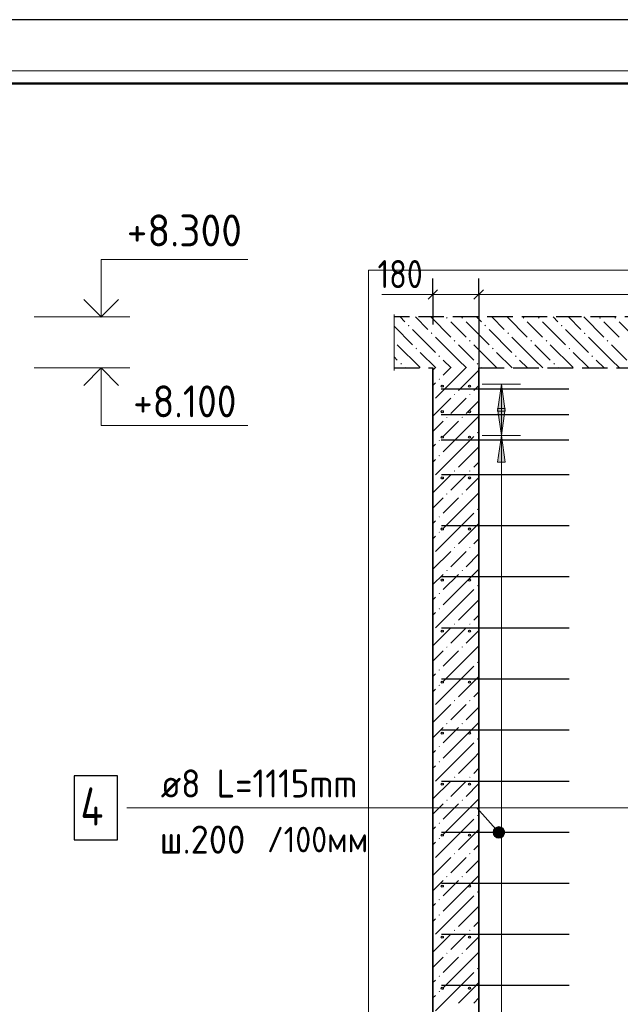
# Model space of a CAD drawing. Header units: millimetres. Extents: x 0 to 21000, y -5 to 14850.
# Tile 22 of 35: x 6693 to 9048, y 10991 to 14850. Entities that reach past the tile are written whole.
import ezdxf

# ---------------------------------------------------------------- set-up
doc = ezdxf.new("R2010")
doc.units = ezdxf.units.MM
doc.linetypes.add('______2', pattern=[135, 100, -35])
for name, color, linetype, lineweight in [('Standard', 7, 'Continuous', 25), ('Общий02', 7, 'Continuous', 18), ('Позиционная метка линия выноска', 7, 'Continuous', 13), ('Примечания', 7, 'Continuous', 13), ('Размерная линия_ общее', 7, 'Continuous', 13), ('Стена Хомут', 7, 'Continuous', 25)]:
    doc.layers.add(name, color=color, linetype=linetype, lineweight=lineweight)
doc.layers.add('ЖБ Перекрытие верхний уровень', color=7, linetype='Continuous', lineweight=25, true_color=0xe0e0ff)
doc.layers.add('ЖБ Стена верхний уровень', color=7, linetype='Continuous', lineweight=25, true_color=0x006e00)
doc.layers.add('Размерная выноска', color=7, linetype='Continuous')
doc.styles.add('ISOCPEUR', font='txt')

msp = doc.modelspace()

# ---------------------------------------------------------------- hatches: boundary and pattern name
at = {"layer": 'ЖБ Перекрытие верхний уровень', "linetype": 'Continuous', "lineweight": 18, "transparency": 33554687}
for points in [[(8364.6, 13681.3), (8367.8, 13684.6), (8371.1, 13681.3), (8367.8, 13678.1)], [(8424.6, 13681.3), (8427.8, 13684.6), (8431.1, 13681.3), (8427.8, 13678.1)], [(8664.6, 13681.3), (8667.8, 13684.6), (8671.1, 13681.3), (8667.8, 13678.1)], [(8724.6, 13681.3), (8727.8, 13684.6), (8731.1, 13681.3), (8727.8, 13678.1)], [(8964.6, 13681.3), (8967.8, 13684.6), (8971.1, 13681.3), (8967.8, 13678.1)], [(9024.6, 13681.3), (9027.8, 13684.6), (9031.1, 13681.3), (9027.8, 13678.1)], [(8214.6, 13651.3), (8217.8, 13654.6), (8221.1, 13651.3), (8217.8, 13648.1)], [(8304.6, 13621.3), (8307.8, 13624.6), (8311.1, 13621.3), (8307.8, 13618.1)], [(8514.6, 13651.3), (8517.8, 13654.6), (8521.1, 13651.3), (8517.8, 13648.1)], [(8604.6, 13621.3), (8607.8, 13624.6), (8611.1, 13621.3), (8607.8, 13618.1)], [(8814.6, 13651.3), (8817.8, 13654.6), (8821.1, 13651.3), (8817.8, 13648.1)], [(8904.6, 13621.3), (8907.8, 13624.6), (8911.1, 13621.3), (8907.8, 13618.1)], [(8160.9, 13591.5), (8161.1, 13591.3), (8160.9, 13591.2)], [(8394.6, 13591.3), (8397.8, 13594.6), (8401.1, 13591.3), (8397.8, 13588.1)], [(8454.6, 13591.3), (8457.8, 13594.6), (8461.1, 13591.3), (8457.8, 13588.1)], [(8694.6, 13591.3), (8697.8, 13594.6), (8701.1, 13591.3), (8697.8, 13588.1)], [(8754.6, 13591.3), (8757.8, 13594.6), (8761.1, 13591.3), (8757.8, 13588.1)], [(8994.6, 13591.3), (8997.8, 13594.6), (9001.1, 13591.3), (8997.8, 13588.1)], [(8244.6, 13561.3), (8247.8, 13564.6), (8251.1, 13561.3), (8247.8, 13558.1)], [(8544.6, 13561.3), (8547.8, 13564.6), (8551.1, 13561.3), (8547.8, 13558.1)], [(8844.6, 13561.3), (8847.8, 13564.6), (8851.1, 13561.3), (8847.8, 13558.1)], [(8334.6, 13531.3), (8337.8, 13534.6), (8341.1, 13531.3), (8337.8, 13528.1)], [(8634.6, 13531.3), (8637.8, 13534.6), (8641.1, 13531.3), (8637.8, 13528.1)], [(8934.6, 13531.3), (8937.8, 13534.6), (8941.1, 13531.3), (8937.8, 13528.1)], [(8184.6, 13501.3), (8187.8, 13504.6), (8191.1, 13501.3), (8187.8, 13498.1)], [(8484.6, 13501.3), (8487.8, 13504.6), (8491.1, 13501.3), (8487.8, 13498.1)], [(8784.6, 13501.3), (8787.8, 13504.6), (8791.1, 13501.3), (8787.8, 13498.1)]]:
    msp.add_hatch(color=7, dxfattribs=at).paths.add_polyline_path(points, flags=16)
at = {"layer": 'ЖБ Стена верхний уровень', "linetype": 'Continuous', "lineweight": 18, "transparency": 33554687}
for points in [[(8335.3, 13441.3), (8337.8, 13443.8), (8340.3, 13441.3), (8337.8, 13438.8)], [(8395.3, 13381.3), (8397.8, 13383.8), (8400.3, 13381.3), (8397.8, 13378.8)], [(8455.3, 13381.3), (8457.8, 13383.8), (8460.3, 13381.3), (8457.8, 13378.8)], [(8365.3, 13291.3), (8367.8, 13293.8), (8370.3, 13291.3), (8367.8, 13288.8)], [(8425.3, 13291.3), (8427.8, 13293.8), (8430.3, 13291.3), (8427.8, 13288.8)], [(8335.3, 13201.3), (8337.8, 13203.8), (8340.3, 13201.3), (8337.8, 13198.8)], [(8485.3, 13231.3), (8487.8, 13233.8), (8490.3, 13231.3), (8487.8, 13228.8)], [(8335.3, 13141.3), (8337.8, 13143.8), (8340.3, 13141.3), (8337.8, 13138.8)], [(8395.3, 13081.3), (8397.8, 13083.8), (8400.3, 13081.3), (8397.8, 13078.8)], [(8455.3, 13081.3), (8457.8, 13083.8), (8460.3, 13081.3), (8457.8, 13078.8)], [(8365.3, 12991.3), (8367.8, 12993.8), (8370.3, 12991.3), (8367.8, 12988.8)], [(8425.3, 12991.3), (8427.8, 12993.8), (8430.3, 12991.3), (8427.8, 12988.8)], [(8485.3, 12931.3), (8487.8, 12933.8), (8490.3, 12931.3), (8487.8, 12928.8)], [(8335.3, 12901.3), (8337.8, 12903.8), (8340.3, 12901.3), (8337.8, 12898.8)], [(8335.3, 12841.3), (8337.8, 12843.8), (8340.3, 12841.3), (8337.8, 12838.8)], [(8395.3, 12781.3), (8397.8, 12783.8), (8400.3, 12781.3), (8397.8, 12778.8)], [(8455.3, 12781.3), (8457.8, 12783.8), (8460.3, 12781.3), (8457.8, 12778.8)], [(8365.3, 12691.3), (8367.8, 12693.8), (8370.3, 12691.3), (8367.8, 12688.8)], [(8425.3, 12691.3), (8427.8, 12693.8), (8430.3, 12691.3), (8427.8, 12688.8)], [(8485.3, 12631.3), (8487.8, 12633.8), (8490.3, 12631.3), (8487.8, 12628.8)], [(8335.3, 12601.3), (8337.8, 12603.8), (8340.3, 12601.3), (8337.8, 12598.8)], [(8335.3, 12541.3), (8337.8, 12543.8), (8340.3, 12541.3), (8337.8, 12538.8)], [(8395.3, 12481.3), (8397.8, 12483.8), (8400.3, 12481.3), (8397.8, 12478.8)], [(8455.3, 12481.3), (8457.8, 12483.8), (8460.3, 12481.3), (8457.8, 12478.8)], [(8365.3, 12391.3), (8367.8, 12393.8), (8370.3, 12391.3), (8367.8, 12388.8)], [(8425.3, 12391.3), (8427.8, 12393.8), (8430.3, 12391.3), (8427.8, 12388.8)], [(8485.3, 12331.3), (8487.8, 12333.8), (8490.3, 12331.3), (8487.8, 12328.8)], [(8335.3, 12301.3), (8337.8, 12303.8), (8340.3, 12301.3), (8337.8, 12298.8)], [(8335.3, 12241.3), (8337.8, 12243.8), (8340.3, 12241.3), (8337.8, 12238.8)], [(8395.3, 12181.3), (8397.8, 12183.8), (8400.3, 12181.3), (8397.8, 12178.8)], [(8455.3, 12181.3), (8457.8, 12183.8), (8460.3, 12181.3), (8457.8, 12178.8)], [(8365.3, 12091.3), (8367.8, 12093.8), (8370.3, 12091.3), (8367.8, 12088.8)], [(8425.3, 12091.3), (8427.8, 12093.8), (8430.3, 12091.3), (8427.8, 12088.8)], [(8335.3, 12001.3), (8337.8, 12003.8), (8340.3, 12001.3), (8337.8, 11998.8)], [(8485.3, 12031.3), (8487.8, 12033.8), (8490.3, 12031.3), (8487.8, 12028.8)], [(8335.3, 11941.3), (8337.8, 11943.8), (8340.3, 11941.3), (8337.8, 11938.8)], [(8395.3, 11881.3), (8397.8, 11883.8), (8400.3, 11881.3), (8397.8, 11878.8)], [(8455.3, 11881.3), (8457.8, 11883.8), (8460.3, 11881.3), (8457.8, 11878.8)], [(8365.3, 11791.3), (8367.8, 11793.8), (8370.3, 11791.3), (8367.8, 11788.8)], [(8425.3, 11791.3), (8427.8, 11793.8), (8430.3, 11791.3), (8427.8, 11788.8)], [(8485.3, 11731.3), (8487.8, 11733.8), (8490.3, 11731.3), (8487.8, 11728.8)], [(8335.3, 11701.3), (8337.8, 11703.8), (8340.3, 11701.3), (8337.8, 11698.8)], [(8335.3, 11641.3), (8337.8, 11643.8), (8340.3, 11641.3), (8337.8, 11638.8)], [(8395.3, 11581.3), (8397.8, 11583.8), (8400.3, 11581.3), (8397.8, 11578.8)], [(8455.3, 11581.3), (8457.8, 11583.8), (8460.3, 11581.3), (8457.8, 11578.8)], [(8365.3, 11491.3), (8367.8, 11493.8), (8370.3, 11491.3), (8367.8, 11488.8)], [(8425.3, 11491.3), (8427.8, 11493.8), (8430.3, 11491.3), (8427.8, 11488.8)], [(8485.3, 11431.3), (8487.8, 11433.8), (8490.3, 11431.3), (8487.8, 11428.8)], [(8335.3, 11401.3), (8337.8, 11403.8), (8340.3, 11401.3), (8337.8, 11398.8)], [(8335.3, 11341.3), (8337.8, 11343.8), (8340.3, 11341.3), (8337.8, 11338.8)], [(8395.3, 11281.3), (8397.8, 11283.8), (8400.3, 11281.3), (8397.8, 11278.8)], [(8455.3, 11281.3), (8457.8, 11283.8), (8460.3, 11281.3), (8457.8, 11278.8)], [(8365.3, 11191.3), (8367.8, 11193.8), (8370.3, 11191.3), (8367.8, 11188.8)], [(8425.3, 11191.3), (8427.8, 11193.8), (8430.3, 11191.3), (8427.8, 11188.8)], [(8485.3, 11131.3), (8487.8, 11133.8), (8490.3, 11131.3), (8487.8, 11128.8)], [(8335.3, 11101.3), (8337.8, 11103.8), (8340.3, 11101.3), (8337.8, 11098.8)], [(8335.3, 11041.3), (8337.8, 11043.8), (8340.3, 11041.3), (8337.8, 11038.8)]]:
    msp.add_hatch(color=7, dxfattribs=at).paths.add_polyline_path(points, flags=16)
at = {"layer": 'Общий02', "linetype": 'Continuous', "lineweight": 13, "transparency": 33554687}
for points in [[(8596.6, 13316), (8581.6, 13421), (8566.6, 13316)], [(8596.6, 13116), (8581.6, 13221), (8566.6, 13116)]]:
    msp.add_hatch(color=7, dxfattribs=at).paths.add_polyline_path(points)
msp.add_hatch(color=7, dxfattribs=at).paths.add_polyline_path([(8596.6, 13326), (8581.6, 13221), (8566.6, 13326)], flags=16)
at = {"layer": 'Позиционная метка линия выноска', "linetype": 'Continuous', "lineweight": 13, "transparency": 33554687}
for points in [[(8567.2, 11687), (8550.5, 11671.9), (8549.9, 11660.4)], [(8567.2, 11687), (8549.9, 11660.4), (8578.6, 11686.4)], [(8578.6, 11686.4), (8549.9, 11660.4), (8555.1, 11650)], [(8550.5, 11671.9), (8567.2, 11687), (8556.7, 11681.8)], [(8578.6, 11686.4), (8555.1, 11650), (8588.5, 11680.1)], [(8588.5, 11680.1), (8555.1, 11650), (8565, 11643.7)], [(8588.5, 11680.1), (8565, 11643.7), (8593.7, 11669.6)], [(8593.7, 11669.6), (8565, 11643.7), (8576.4, 11643.1)], [(8593.7, 11669.6), (8576.4, 11643.1), (8593.1, 11658.2)], [(8593.1, 11658.2), (8576.4, 11643.1), (8586.9, 11648.3)]]:
    msp.add_hatch(color=7, dxfattribs=at).paths.add_polyline_path(points)

# ---------------------------------------------------------------- linework, layer by layer
at = {"layer": 'Standard', "color": 7, "linetype": 'Continuous', "lineweight": 13, "transparency": 33554687}
for p, q in [((7124.3, 13685), (6749.3, 13685)), ((7124.3, 13485), (6749.3, 13485))]:
    msp.add_line(p, q, dxfattribs=at)
at = {"layer": 'Standard', "color": 7, "linetype": 'Continuous', "lineweight": 25, "transparency": 33554687}
msp.add_lwpolyline([(0, 0), (21000, 0), (21000, 14850), (0, 14850), (0, 0)], close=True, dxfattribs=at)
at = {"layer": 'Standard', "color": 220, "linetype": 'Continuous', "lineweight": 13, "transparency": 33554687}
msp.add_lwpolyline([(21000, 14650), (0, 14650), (0, -5)], dxfattribs=at)
at = {"layer": 'Standard', "color": 7, "linetype": 'Continuous', "lineweight": 50, "transparency": 33554687}
msp.add_lwpolyline([(1000, 14600), (20750, 14600), (20750, 250), (1000, 250), (1000, 14600)], close=True, dxfattribs=at)
at = {"layer": 'Standard', "color": 7, "linetype": 'Continuous', "lineweight": 13, "transparency": 33554687}
for points in [[(7011.8, 13685), (7011.8, 13910), (7587.5, 13910)], [(7011.8, 13485), (7011.8, 13260), (7587.5, 13260)]]:
    msp.add_lwpolyline(points, dxfattribs=at)
at = {"layer": 'Standard', "color": 254, "linetype": 'Continuous', "lineweight": 13, "true_color": 0xc4c4ff, "transparency": 33554687}
msp.add_lwpolyline([(8060.9, 947), (10750.9, 947), (10750.9, 13869), (8060.9, 13869), (8060.9, 947)], dxfattribs=at)
at = {"layer": 'Standard', "color": 7, "linetype": 'Continuous', "lineweight": 35, "transparency": 33554687}
for points in [[(6943.7, 13753.1), (7011.8, 13685), (7079.9, 13753.1)], [(6943.7, 13417), (7011.8, 13485), (7079.9, 13417)]]:
    msp.add_lwpolyline(points, dxfattribs=at)
at = {"layer": 'ЖБ Перекрытие верхний уровень', "color": 7, "linetype": '______2', "lineweight": 25, "transparency": 33554687}
for p, q in [((10650.9, 13685), (8160.9, 13685)), ((8160.9, 13485), (8312.6, 13485)), ((8492.6, 13485), (10262.6, 13485))]:
    msp.add_line(p, q, dxfattribs=at)
at = {"layer": 'ЖБ Перекрытие верхний уровень', "color": 9, "linetype": 'Continuous', "lineweight": 18, "true_color": 0xc7c7c7, "transparency": 33554687}
for p, q in [((8184.1, 13685), (8202.8, 13666.3)), ((8244.1, 13685), (8292.8, 13636.3)), ((8304.1, 13685), (8382.8, 13606.3)), ((8412.8, 13636.3), (8382.8, 13666.3)), ((8442.8, 13666.3), (8532.8, 13576.3)), ((8484.1, 13685), (8502.8, 13666.3)), ((8544.1, 13685), (8592.8, 13636.3)), ((8604.1, 13685), (8682.8, 13606.3)), ((8712.8, 13636.3), (8682.8, 13666.3)), ((8742.8, 13666.3), (8832.8, 13576.3)), ((8784.1, 13685), (8802.8, 13666.3)), ((8844.1, 13685), (8892.8, 13636.3)), ((8904.1, 13685), (8982.8, 13606.3)), ((9012.8, 13636.3), (8982.8, 13666.3)), ((9042.8, 13666.3), (9132.8, 13576.3)), ((8160.9, 13648.3), (8232.8, 13576.3)), ((8232.8, 13636.3), (8322.8, 13546.3)), ((8442.8, 13606.3), (8412.8, 13636.3)), ((8532.8, 13636.3), (8622.8, 13546.3)), ((8742.8, 13606.3), (8712.8, 13636.3)), ((8832.8, 13636.3), (8922.8, 13546.3)), ((9042.8, 13606.3), (9012.8, 13636.3)), ((8412.8, 13516.3), (8322.8, 13606.3)), ((8712.8, 13516.3), (8622.8, 13606.3)), ((9012.8, 13516.3), (8922.8, 13606.3)), ((8172.8, 13576.3), (8262.8, 13486.3)), ((8324.1, 13485), (8262.8, 13546.3)), ((8412.8, 13576.3), (8472.8, 13516.3)), ((8472.8, 13576.3), (8562.8, 13486.3)), ((8624.1, 13485), (8562.8, 13546.3)), ((8712.8, 13576.3), (8772.8, 13516.3)), ((8772.8, 13576.3), (8862.8, 13486.3)), ((8924.1, 13485), (8862.8, 13546.3)), ((9012.8, 13576.3), (9072.8, 13516.3)), ((8160.9, 13528.3), (8172.8, 13516.3)), ((8352.8, 13516.3), (8384.1, 13485)), ((8412.8, 13516.3), (8444.1, 13485)), ((8652.8, 13516.3), (8684.1, 13485)), ((8712.8, 13516.3), (8744.1, 13485)), ((8952.8, 13516.3), (8984.1, 13485)), ((9012.8, 13516.3), (9044.1, 13485)), ((8204.1, 13485), (8202.8, 13486.3)), ((8504.1, 13485), (8502.8, 13486.3)), ((8804.1, 13485), (8802.8, 13486.3))]:
    msp.add_line(p, q, dxfattribs=at)
at = {"layer": 'ЖБ Стена верхний уровень', "color": 251, "linetype": 'Continuous', "lineweight": 18, "true_color": 0x494949, "transparency": 33554687}
for p, q in [((8312.6, 13476.1), (8321.5, 13485)), ((8381.5, 13485), (8352.8, 13456.3)), ((8441.5, 13485), (8412.8, 13456.3)), ((8472.8, 13456.3), (8492.6, 13476.2)), ((8412.8, 13456.3), (8322.8, 13366.3)), ((8472.8, 13456.3), (8412.8, 13396.3)), ((8322.8, 13426.3), (8312.6, 13416.1)), ((8492.6, 13416.1), (8472.8, 13396.3)), ((8382.8, 13366.3), (8312.6, 13296.1)), ((8412.8, 13336.3), (8442.8, 13366.3)), ((8492.6, 13356.1), (8442.8, 13306.3)), ((8382.8, 13306.3), (8412.8, 13336.3)), ((8352.8, 13276.3), (8312.6, 13236.2)), ((8412.8, 13276.3), (8352.8, 13216.3)), ((8412.8, 13216.3), (8492.6, 13296.2)), ((8412.8, 13216.3), (8352.8, 13156.3)), ((8472.8, 13216.3), (8412.8, 13156.3)), ((8312.6, 13176.1), (8322.8, 13186.3)), ((8472.8, 13156.3), (8492.6, 13176.2)), ((8322.8, 13126.3), (8312.6, 13116.1)), ((8412.8, 13156.3), (8322.8, 13066.3)), ((8472.8, 13156.3), (8412.8, 13096.3)), ((8492.6, 13116.1), (8472.8, 13096.3)), ((8382.8, 13066.3), (8312.6, 12996.1)), ((8412.8, 13036.3), (8442.8, 13066.3)), ((8492.6, 13056.1), (8442.8, 13006.3)), ((8382.8, 13006.3), (8412.8, 13036.3)), ((8352.8, 12976.3), (8312.6, 12936.2)), ((8412.8, 12976.3), (8352.8, 12916.3)), ((8412.8, 12916.3), (8492.6, 12996.2)), ((8412.8, 12916.3), (8352.8, 12856.3)), ((8472.8, 12916.3), (8412.8, 12856.3)), ((8312.6, 12876.1), (8322.8, 12886.3)), ((8412.8, 12856.3), (8322.8, 12766.3)), ((8472.8, 12856.3), (8412.8, 12796.3)), ((8472.8, 12856.3), (8492.6, 12876.2)), ((8322.8, 12826.3), (8312.6, 12816.1)), ((8492.6, 12816.1), (8472.8, 12796.3)), ((8382.8, 12766.3), (8312.6, 12696.1)), ((8382.8, 12706.3), (8412.8, 12736.3)), ((8412.8, 12736.3), (8442.8, 12766.3)), ((8492.6, 12756.1), (8442.8, 12706.3)), ((8412.8, 12616.3), (8492.6, 12696.2)), ((8352.8, 12676.3), (8312.6, 12636.2)), ((8412.8, 12676.3), (8352.8, 12616.3)), ((8312.6, 12576.1), (8322.8, 12586.3)), ((8412.8, 12616.3), (8352.8, 12556.3)), ((8472.8, 12616.3), (8412.8, 12556.3)), ((8412.8, 12556.3), (8322.8, 12466.3)), ((8472.8, 12556.3), (8412.8, 12496.3)), ((8472.8, 12556.3), (8492.6, 12576.2)), ((8322.8, 12526.3), (8312.6, 12516.1)), ((8492.6, 12516.1), (8472.8, 12496.3)), ((8382.8, 12466.3), (8312.6, 12396.1)), ((8412.8, 12436.3), (8442.8, 12466.3)), ((8382.8, 12406.3), (8412.8, 12436.3)), ((8492.6, 12456.1), (8442.8, 12406.3)), ((8412.8, 12316.3), (8492.6, 12396.2)), ((8352.8, 12376.3), (8312.6, 12336.2)), ((8412.8, 12376.3), (8352.8, 12316.3)), ((8412.8, 12316.3), (8352.8, 12256.3)), ((8472.8, 12316.3), (8412.8, 12256.3)), ((8312.6, 12276.1), (8322.8, 12286.3)), ((8472.8, 12256.3), (8492.6, 12276.2)), ((8412.8, 12256.3), (8322.8, 12166.3)), ((8472.8, 12256.3), (8412.8, 12196.3)), ((8322.8, 12226.3), (8312.6, 12216.1)), ((8492.6, 12216.1), (8472.8, 12196.3)), ((8382.8, 12166.3), (8312.6, 12096.1)), ((8412.8, 12136.3), (8442.8, 12166.3)), ((8492.6, 12156.1), (8442.8, 12106.3)), ((8382.8, 12106.3), (8412.8, 12136.3)), ((8412.8, 12016.3), (8492.6, 12096.2)), ((8352.8, 12076.3), (8312.6, 12036.2)), ((8412.8, 12076.3), (8352.8, 12016.3)), ((8412.8, 12016.3), (8352.8, 11956.3)), ((8472.8, 12016.3), (8412.8, 11956.3)), ((8312.6, 11976.1), (8322.8, 11986.3)), ((8472.8, 11956.3), (8492.6, 11976.2)), ((8322.8, 11926.3), (8312.6, 11916.1)), ((8412.8, 11956.3), (8322.8, 11866.3)), ((8472.8, 11956.3), (8412.8, 11896.3)), ((8492.6, 11916.1), (8472.8, 11896.3)), ((8382.8, 11866.3), (8312.6, 11796.1)), ((8412.8, 11836.3), (8442.8, 11866.3)), ((8492.6, 11856.1), (8442.8, 11806.3)), ((8382.8, 11806.3), (8412.8, 11836.3)), ((8352.8, 11776.3), (8312.6, 11736.2)), ((8412.8, 11776.3), (8352.8, 11716.3)), ((8412.8, 11716.3), (8492.6, 11796.2)), ((8412.8, 11716.3), (8352.8, 11656.3)), ((8472.8, 11716.3), (8412.8, 11656.3)), ((8312.6, 11676.1), (8322.8, 11686.3)), ((8412.8, 11656.3), (8322.8, 11566.3)), ((8472.8, 11656.3), (8412.8, 11596.3)), ((8472.8, 11656.3), (8492.6, 11676.2)), ((8322.8, 11626.3), (8312.6, 11616.1)), ((8492.6, 11616.1), (8472.8, 11596.3)), ((8382.8, 11566.3), (8312.6, 11496.1)), ((8412.8, 11536.3), (8442.8, 11566.3)), ((8492.6, 11556.1), (8442.8, 11506.3)), ((8382.8, 11506.3), (8412.8, 11536.3)), ((8352.8, 11476.3), (8312.6, 11436.2)), ((8412.8, 11476.3), (8352.8, 11416.3)), ((8412.8, 11416.3), (8492.6, 11496.2)), ((8312.6, 11376.1), (8322.8, 11386.3)), ((8412.8, 11416.3), (8352.8, 11356.3)), ((8472.8, 11416.3), (8412.8, 11356.3)), ((8412.8, 11356.3), (8322.8, 11266.3)), ((8472.8, 11356.3), (8412.8, 11296.3)), ((8472.8, 11356.3), (8492.6, 11376.2)), ((8322.8, 11326.3), (8312.6, 11316.1)), ((8492.6, 11316.1), (8472.8, 11296.3)), ((8382.8, 11266.3), (8312.6, 11196.1)), ((8382.8, 11206.3), (8412.8, 11236.3)), ((8412.8, 11236.3), (8442.8, 11266.3)), ((8492.6, 11256.1), (8442.8, 11206.3)), ((8412.8, 11116.3), (8492.6, 11196.2)), ((8352.8, 11176.3), (8312.6, 11136.1)), ((8412.8, 11176.3), (8352.8, 11116.3)), ((8412.8, 11116.3), (8352.8, 11056.3)), ((8472.8, 11116.3), (8412.8, 11056.3)), ((8312.6, 11076.1), (8322.8, 11086.3)), ((8472.8, 11056.3), (8492.6, 11076.2)), ((8412.8, 11056.3), (8322.8, 10966.3)), ((8472.8, 11056.3), (8412.8, 10996.3)), ((8322.8, 11026.3), (8312.6, 11016.1)), ((8492.6, 11016.1), (8472.8, 10996.3))]:
    msp.add_line(p, q, dxfattribs=at)
at = {"layer": 'ЖБ Стена верхний уровень', "color": 7, "linetype": 'Continuous', "lineweight": 35, "transparency": 33554687}
for p, q in [((8312.6, 13485), (8312.6, 9485)), ((8492.6, 9485), (8492.6, 13485))]:
    msp.add_line(p, q, dxfattribs=at)
at = {"layer": 'Общий02', "color": 251, "linetype": 'Continuous', "lineweight": 13, "true_color": 0x494949, "transparency": 33554687}
for p, q in [((8656.6, 13421), (8506.6, 13421)), ((8581.6, 13421), (8566.6, 13316)), ((8581.6, 13221), (8581.6, 13421)), ((8581.6, 13421), (8581.6, 13421)), ((8581.6, 13421), (8581.6, 13421)), ((8581.6, 13421), (8581.6, 13421)), ((8596.6, 13316), (8581.6, 13421)), ((8581.6, 13221), (8566.6, 13326)), ((8566.6, 13326), (8596.6, 13326)), ((8566.6, 13316), (8596.6, 13316)), ((8581.6, 13326), (8581.6, 13333.5)), ((8596.6, 13326), (8581.6, 13221)), ((8581.6, 13316), (8581.6, 13308.5)), ((8656.6, 13221), (8506.6, 13221)), ((8581.6, 13221), (8566.6, 13116)), ((8581.6, 9867), (8581.6, 13221)), ((8581.6, 13221), (8581.6, 13221)), ((8581.6, 13221), (8581.6, 13221)), ((8581.6, 13221), (8581.6, 13221)), ((8596.6, 13116), (8581.6, 13221)), ((8581.6, 13221), (8581.6, 13221)), ((8581.6, 13221), (8581.6, 13221)), ((8581.6, 13221), (8581.6, 13221)), ((8566.6, 13116), (8596.6, 13116)), ((8581.6, 13116), (8581.6, 13108.5))]:
    msp.add_line(p, q, dxfattribs=at)
at = {"layer": 'Позиционная метка линия выноска', "color": 7, "linetype": 'Continuous', "lineweight": 13, "transparency": 33554687}
for p, q in [((8485, 11761.4), (8571.8, 11665)), ((8556.7, 11681.8), (8556.7, 11681.8)), ((8588.5, 11680.1), (8588.5, 11680.1)), ((8555.1, 11650), (8555.1, 11650)), ((8586.9, 11648.3), (8586.9, 11648.3))]:
    msp.add_line(p, q, dxfattribs=at)
msp.add_lwpolyline([(7112.9, 11761.4), (10014.4, 11761.4), (10131.8, 11665)], dxfattribs=at)
msp.add_circle((8571.8, 11665), 22.5, dxfattribs=at)
at = {"layer": 'Примечания', "color": 7, "linetype": 'Continuous', "lineweight": 13, "transparency": 33554687}
msp.add_line((8312.6, 13773), (8112.6, 13773), dxfattribs=at)
at = {"layer": 'Размерная выноска', "color": 7, "linetype": 'Continuous', "lineweight": 13, "transparency": 33554687}
msp.add_line((8160.9, 13475), (8160.9, 13695), dxfattribs=at)
at = {"layer": 'Размерная линия_ общее', "color": 253, "linetype": 'Continuous', "lineweight": -3, "true_color": 0xa0a0a0, "transparency": 33554687}
for p, q in [((8312.6, 13773), (8312.6, 13835.5)), ((8492.6, 13773), (8492.6, 13835.5)), ((8312.6, 13773), (8312.6, 13710.5)), ((8312.6, 13773), (8312.6, 13655)), ((8492.6, 13773), (8492.6, 13710.5)), ((8492.6, 13773), (8492.6, 13455))]:
    msp.add_line(p, q, dxfattribs=at)
at = {"layer": 'Размерная линия_ общее', "color": 7, "linetype": 'Continuous', "lineweight": 25, "transparency": 33554687}
for p, q in [((8293.9, 13754.2), (8331.4, 13791.7)), ((8473.9, 13754.2), (8511.4, 13791.7))]:
    msp.add_line(p, q, dxfattribs=at)
at = {"layer": 'Размерная линия_ общее', "color": 7, "linetype": 'Continuous', "lineweight": 13, "transparency": 33554687}
for p, q in [((8312.6, 13773), (8275.1, 13773)), ((8312.6, 13773), (8492.6, 13773)), ((8492.6, 13773), (10262.6, 13773))]:
    msp.add_line(p, q, dxfattribs=at)
at = {"layer": 'Стена Хомут', "color": 36, "linetype": 'Continuous', "lineweight": 25, "true_color": 0x6e3c1e, "transparency": 33554687}
for p, q in [((8846.4, 13402), (8345.6, 13402)), ((8846.4, 13302), (8345.6, 13302)), ((8846.4, 13202), (8345.6, 13202)), ((8847.4, 13066), (8346.6, 13066)), ((8847.4, 12866), (8346.6, 12866)), ((8847.4, 12666), (8346.6, 12666)), ((8847.4, 12466), (8346.6, 12466)), ((8847.4, 12266), (8346.6, 12266)), ((8847.4, 12065), (8346.6, 12065)), ((8847.4, 11865), (8346.6, 11865)), ((8847.4, 11665), (8346.6, 11665)), ((8847.4, 11465), (8346.6, 11465)), ((8847.4, 11265), (8346.6, 11265)), ((8847.4, 11065), (8346.6, 11065))]:
    msp.add_line(p, q, dxfattribs=at)
at = {"layer": 'Стена Хомут', "color": 7, "linetype": 'Continuous', "lineweight": 25, "transparency": 33554687}
msp.add_lwpolyline([(6905.9, 11636.4), (7075.9, 11636.4), (7075.9, 11886.4), (6905.9, 11886.4), (6905.9, 11636.4)], dxfattribs=at)
at = {"layer": 'Стена Хомут', "color": 36, "linetype": 'Continuous', "lineweight": 25, "true_color": 0x6e3c1e, "transparency": 33554687}
for centre in [(8349.7, 13413.8), (8456.6, 13413.8), (8349.7, 13313.8), (8456.6, 13313.8), (8349.7, 13213.8), (8456.6, 13213.8), (8349.7, 13054), (8456.5, 13054), (8349.7, 12854), (8456.5, 12854), (8349.7, 12654), (8456.5, 12654), (8349.7, 12454), (8456.5, 12454), (8349.7, 12254), (8456.5, 12254), (8349.7, 12054), (8456.5, 12054), (8349.7, 11854), (8456.5, 11854), (8349.7, 11654), (8456.5, 11654), (8349.7, 11454), (8456.5, 11454), (8349.7, 11254), (8456.5, 11254), (8349.7, 11054), (8456.5, 11054)]:
    msp.add_circle(centre, 4, dxfattribs=at)

# ---------------------------------------------------------------- texts
at = {"layer": 'Standard', "color": 7, "linetype": 'Continuous', "lineweight": 25, "transparency": 33554687, "char_height": 125, "attachment_point": 7, "style": 'ISOCPEUR'}
for s, insert, width in [('\\W0.95;+8.300', (7112.5, 13961.6), 533.932), ('\\W0.90;+8.100', (7137.5, 13291.7), 505.883)]:
    msp.add_mtext(s, dxfattribs=dict(at, insert=insert, width=width))
at = {"layer": 'Standard', "color": 7, "linetype": 'Continuous', "lineweight": 18, "transparency": 33554687, "insert": (7662.4, 11587), "char_height": 100, "width": 465.383, "attachment_point": 7, "style": 'ISOCPEUR'}
msp.add_mtext('\\W0.91;/100мм', dxfattribs=at)
at = {"layer": 'Размерная линия_ общее', "color": 7, "linetype": 'Continuous', "lineweight": 25, "transparency": 33554687, "insert": (8095.9, 13798), "char_height": 110, "width": 254.286, "attachment_point": 7, "style": 'ISOCPEUR'}
msp.add_mtext('\\W0.83;180', dxfattribs=at)
at = {"layer": 'Стена Хомут', "color": 7, "linetype": 'Continuous', "lineweight": 13, "transparency": 33554687, "attachment_point": 7, "style": 'ISOCPEUR'}
for s, insert, char_height, width in [('\\W0.91;ø8 L=1115mm ', (7245.9, 11801.7), 110, 951.833), ('\\W0.80;4', (6930.9, 11691.4), 150, 179.915), ('\\W0.95;ш.200 ', (7241.4, 11581.7), 110, 481.068)]:
    msp.add_mtext(s, dxfattribs=dict(at, insert=insert, char_height=char_height, width=width))

doc.saveas('drawing.dxf')
